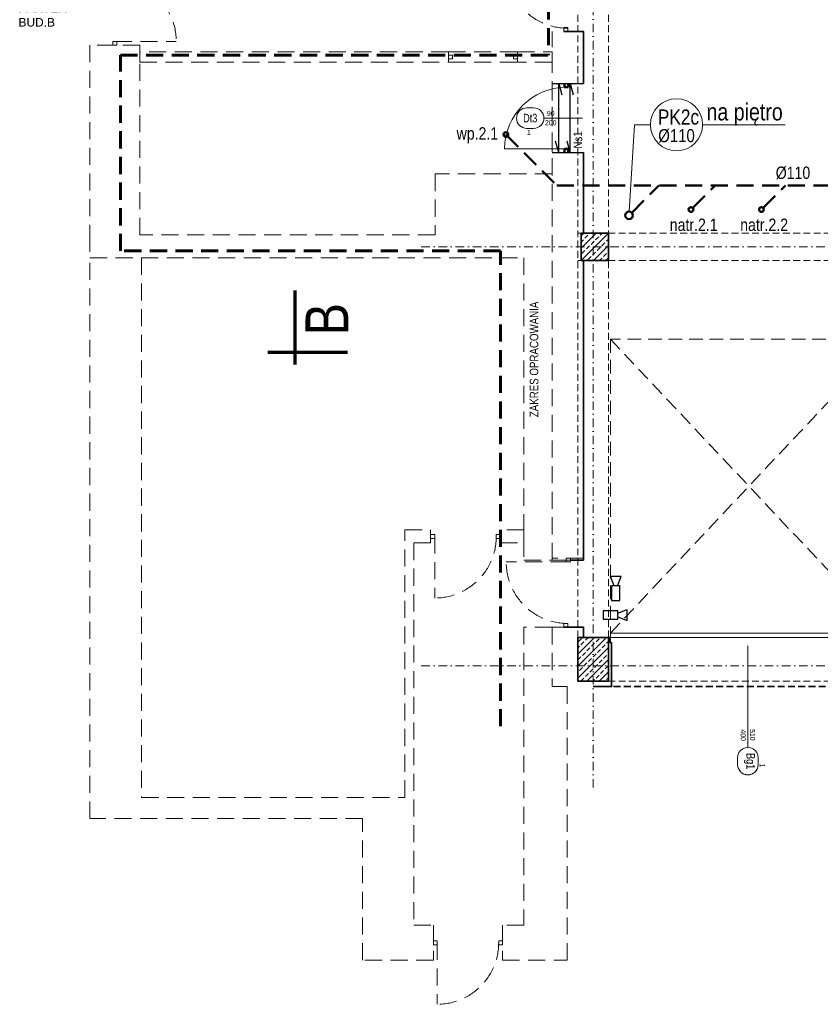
# Model space of a CAD drawing. Header units: millimetres. Extents: x -96593 to 66336, y -23969 to 7139.
# Tile 210 of 256: x -76720 to -75550, y -7161 to -5721. Entities that reach past the tile are written whole.
import ezdxf
from ezdxf.enums import TextEntityAlignment as Align

# ---------------------------------------------------------------- set-up
doc = ezdxf.new("R2010")
doc.units = ezdxf.units.MM
for name, pattern in [('DASHDOT', [1, 0.5, -0.25, 0, -0.25]), ('DASHED', [0.75, 0.5, -0.25]), ('DASHEDX2', [1.5, 1, -0.5])]:
    doc.linetypes.add(name, pattern=pattern)
for name, color, linetype, lineweight in [('!MARIUSZ', 220, 'Continuous', 35), ('BA_drz', 7, 'Continuous', 18), ('BA_KS_ist.', 34, 'Continuous', 50), ('BA_sym', 7, 'Continuous', 18), ('BA_txc', 1, 'Continuous', 18), ('BA_txs', 2, 'Continuous', 18), ('MM_KS_OPISY', 7, 'Continuous', 9), ('mm_punktwstawienia', 1, 'Continuous', 50), ('PG_BRAMY', 1, 'DASHEDX2', 18), ('PG_KONSTRUKCJA', 5, 'Continuous', 35), ('PG_OSIE', 1, 'DASHDOT', 18), ('PG_PODCIĄGI', 1, 'DASHED', 18), ('PG_PRZERYWANE_ŚREDNIE', 1, 'DASHEDX2', 18), ('PG_SZRAF', 1, 'Continuous', 18), ('PG_WIDOKOWE_CIENKIE', 1, 'Continuous', 18), ('PG_WYPOSAŻENIE', 1, 'Continuous', 18), ('PG_ŚCIANY_SŁUPY', 4, 'Continuous', 35), ('Wymiarowa zewnętrzna', 50, 'Continuous', 18)]:
    doc.layers.add(name, color=color, linetype=linetype, lineweight=lineweight)
doc.layers.add('BA_pom', color=6, linetype='Continuous', lineweight=18, plot=False)
doc.styles.add('BIKTS', font='bikromsw.shx', dxfattribs={"width": 0.85})
doc.styles.get("Standard").update_dxf_attribs({"font": 'arial.ttf'})

# ---------------------------------------------------------------- blocks, each defined once
blk = doc.blocks.new('symdrz')
blk.add_lwpolyline([(-10, -30, -1), (-10, 30), (10, 30, -1), (10, -30)], format="xyb", close=True)
at = {"style": 'BIKTS', "width": 0.8}
blk.add_attdef('SZERDRZ', text='', height=25, dxfattribs=at).set_placement((77.1, 8.8), align=Align.CENTER)
blk.add_attdef('SYMDRZ', text='', height=25, dxfattribs=at).set_placement((0, 0), align=Align.MIDDLE)
blk.add_attdef('WYSDRZ', text='', height=25, dxfattribs=at).set_placement((77.1, -9.5), align=Align.TOP_CENTER)
blk = doc.blocks.new('A$C243F7E6F')
at = {"layer": 'PG_SZRAF'}
h = blk.add_hatch(dxfattribs=at)
h.set_pattern_fill('ANSI33', color=256, scale=2)
h.set_pattern_definition([(45, (-6891.598, -2675.306), (-8.980256, 8.980256), []), (45, (-6882.618, -2675.306), (-8.980256, 8.980256), [6.35, -3.175])])
h.paths.add_polyline_path([(0, 0), (40, 0), (40, -40), (0, -40)])
at = {"layer": 'PG_KONSTRUKCJA'}
blk.add_lwpolyline([(0, 0), (40, 0), (40, -40), (0, -40), (0, 0)], dxfattribs=at)
blk = doc.blocks.new('brama')
at = {"layer": 'PG_BRAMY', "color": 253, "linetype": 'Continuous'}
for p, q in [((4191.2, 391.2), (4596.2, 391.2)), ((4191.2, 391.2), (4191.2, 385.2)), ((4596.2, 391.2), (4596.2, 385.2)), ((4191.2, 385.2), (4596.2, 385.2))]:
    blk.add_line(p, q, dxfattribs=at)
at = {"layer": 'PG_BRAMY', "color": 253, "ltscale": 20}
for p, q in [((4191.2, -44.8), (4596.2, 385.2)), ((4191.2, 385.2), (4596.2, -44.8))]:
    blk.add_line(p, q, dxfattribs=at)
blk.add_lwpolyline([(4191.2, 385.2), (4596.2, 385.2), (4596.2, -44.8), (4191.2, -44.8)], close=True, dxfattribs=at)
blk = doc.blocks.new('A$C558C0175')
at = {"layer": 'PG_SZRAF'}
h = blk.add_hatch(dxfattribs=at)
h.set_pattern_fill('ANSI33', color=256, scale=50)
h.set_pattern_definition([(45, (339.872, -19.246), (-8.83883, 8.83883), []), (45, (348.711, -19.246), (-8.83883, 8.83883), [6.25, -3.125])])
h.paths.add_polyline_path([(-45, 64), (0, 64), (0, 0), (-45, 0)])
at = {"layer": 'PG_KONSTRUKCJA'}
blk.add_lwpolyline([(-45, 64), (0, 64), (0, 0), (-45, 0)], close=True, dxfattribs=at)
blk = doc.blocks.new('A$C0fd6651b')
at = {"layer": 'PG_WYPOSAŻENIE', "color": 18, "lineweight": 30, "true_color": 0x000000}
for p, q in [((5.4, 13.5), (0, 0)), ((0, 0), (15.8, 0)), ((10.4, 13.5), (15.8, 0))]:
    blk.add_line(p, q, dxfattribs=at)
blk.add_lwpolyline([(1.8, 34.8), (1.8, 13.5), (14, 13.5), (14, 34.8)], close=True, dxfattribs=at)
blk = doc.blocks.new('A$C0f2c6892')
at = {"layer": 'PG_WIDOKOWE_CIENKIE', "color": 18, "lineweight": 30}
for p, rotation in [((81.6, -2322.1), 180), ((90.2, -2386.2), 90)]:
    blk.add_blockref('A$C0fd6651b', p, dxfattribs=dict(at, rotation=rotation))
blk = doc.blocks.new('dr1h901')
at = {"color": 0}
blk.add_line((-0.5, 0), (-0.5, 1), dxfattribs=at)
blk.add_line((0, 0.362), (0, -0.266))
blk.add_arc((-0.5, 0), 1, 0, 90, dxfattribs=at)
blk = doc.blocks.new('A$C2E197AD3')
at = {"layer": '!MARIUSZ', "color": 252, "linetype": 'DASHED', "lineweight": 0, "ltscale": 50}
for p, q in [((904.6, 1428), (910.6, 1428)), ((904.6, 1422.5), (904.6, 1428)), ((910.6, 1428), (910.6, 1422.5)), ((910.6, 1422.5), (904.6, 1422.5)), ((245.1, 1407.8), (251.1, 1407.8)), ((245.1, 1402.3), (245.1, 1407.8)), ((251.1, 1402.3), (245.1, 1402.3)), ((251.1, 1407.8), (251.1, 1402.3)), ((735.8, 1392.5), (836.8, 1392.5)), ((735.8, 1387.7), (741.8, 1387.7)), ((735.8, 1382.2), (735.8, 1387.7)), ((741.8, 1382.2), (735.8, 1382.2)), ((741.8, 1387.7), (741.8, 1382.2)), ((830.8, 1387.7), (836.8, 1387.7)), ((830.8, 1382.2), (830.8, 1387.7)), ((836.8, 1382.2), (830.8, 1382.2)), ((836.8, 1387.7), (836.8, 1382.2)), ((735.8, 1377.5), (836.8, 1377.5)), ((887.3, 1346.2), (887.3, 1245.2)), ((211.8, 271.7), (211.8, 1091.5)), ((287.3, 1091.5), (287.3, 302.5)), ((672.3, 302.5), (672.3, 693.5)), ((672.3, 693.5), (709.8, 693.5)), ((709.8, 693.5), (709.8, 674.5)), ((846.3, 693.5), (811.8, 693.5)), ((811.8, 693.5), (811.8, 674.5)), ((846.3, 674.5), (846.3, 693.5)), ((709.8, 686.7), (715.8, 686.7)), ((709.8, 681.2), (709.8, 686.7)), ((715.8, 681.2), (709.8, 681.2)), ((715.8, 686.7), (715.8, 681.2)), ((805.8, 686.7), (811.8, 686.7)), ((805.8, 681.2), (805.8, 686.7)), ((811.8, 681.2), (805.8, 681.2)), ((811.8, 686.7), (811.8, 681.2)), ((709.8, 674.5), (685.3, 674.5)), ((685.3, 674.5), (685.3, 115.5)), ((811.8, 674.5), (846.3, 674.5)), ((908.1, 652.2), (914.1, 652.2)), ((908.1, 646.7), (908.1, 652.2)), ((914.1, 652.2), (914.1, 646.7)), ((914.1, 646.7), (908.1, 646.7)), ((887.3, 551.2), (887.3, 464.5)), ((904.6, 551.2), (887.3, 551.2)), ((904.6, 556.7), (910.6, 556.7)), ((904.6, 551.2), (904.6, 556.7)), ((910.6, 551.2), (904.6, 551.2)), ((910.6, 556.7), (910.6, 551.2)), ((909.4, 464.5), (887.3, 464.5)), ((287.3, 302.5), (672.3, 302.5)), ((610.3, 271.7), (211.8, 271.7)), ((610.3, 64.5), (610.3, 271.7)), ((685.3, 115.5), (713.8, 115.5)), ((713.8, 115.5), (713.8, 64.5)), ((713.8, 93), (713.8, 87)), ((719.3, 93), (713.8, 93)), ((713.8, 87), (719.3, 87)), ((719.3, 87), (719.3, 93)), ((809.3, 93), (809.3, 87)), ((814.8, 93), (809.3, 93)), ((809.3, 87), (814.8, 87)), ((814.8, 87), (814.8, 93)), ((713.8, 64.5), (610.3, 64.5))]:
    blk.add_line(p, q, dxfattribs=at)
at = {"layer": '!MARIUSZ', "color": 252, "linetype": 'DASHED', "lineweight": 0, "ltscale": 50, "extrusion": (0, 0, -1)}
for p, q in [((248.1, 1407.8), (338.1, 1407.8)), ((715.8, 684), (715.8, 594)), ((910.3, 646.7), (820.3, 646.7)), ((719.3, 90), (719.3, 0))]:
    blk.add_line(p, q, dxfattribs=at)
at = {"layer": '!MARIUSZ', "color": 252, "linetype": 'DASHED', "lineweight": 0, "ltscale": 50}
for points in [[(887.3, 649.5), (887.3, 1422.5)], [(887.3, 1214), (716.3, 1214), (716.3, 1125), (284.8, 1125), (284.8, 1402.3), (211.8, 1402.3), (211.8, 1125), (211.8, 1091.5), (846.3, 1091.5), (846.3, 649.5), (933.3, 649.5)], [(908.1, 649.5), (933.3, 649.5), (933.3, 652.2), (887.3, 652.2), (887.3, 649.5)], [(887.3, 551.2), (846.3, 551.2), (846.3, 115.5), (814.8, 115.5), (814.8, 64.5), (909.4, 64.5), (909.4, 464.5)]]:
    blk.add_lwpolyline(points, dxfattribs=at)
for points in [[(735.8, 1392.5), (284.8, 1392.5), (284.8, 1377.5), (735.8, 1377.5)], [(836.8, 1392.5), (887.3, 1392.5), (887.3, 1377.5), (836.8, 1377.5)]]:
    blk.add_lwpolyline(points, close=True, dxfattribs=at)
at = {"layer": '!MARIUSZ', "color": 252, "linetype": 'DASHED', "lineweight": 0, "ltscale": 50, "extrusion": (0, 0, -1)}
for centre in [(-715.8, 684), (-719.3, 90)]:
    blk.add_arc(centre, 90, 180, 270, dxfattribs=at)
for centre, start_param, end_param in [((910.3, 1517), 3.926991, 5.497787), ((248.1, 1407.8), 0.785398, 2.356194), ((910.3, 646.7), 3.926991, 5.497787)]:
    blk.add_ellipse(centre, major_axis=(-63.6, 63.6), ratio=1, start_param=start_param, end_param=end_param, dxfattribs=at)
at = {"color": 252}
for p, q in [((905.3, 1340.7), (905.3, 1346.2)), ((910.8, 1340.7), (905.3, 1340.7)), ((910.8, 1346.2), (910.8, 1340.7)), ((905.3, 1245.2), (905.3, 1250.7)), ((905.3, 1250.7), (910.8, 1250.7)), ((910.8, 1250.7), (910.8, 1245.2))]:
    blk.add_line(p, q, dxfattribs=at)
at = {"layer": 'BA_sym', "color": 252}
for p, q in [((1173.6, 396.7), (1173.6, 524.1)), ((1173.6, 476.5), (1173.6, 378)), ((1173.6, 476.5), (1173.6, 375.5))]:
    blk.add_line(p, q, dxfattribs=at)
at = {"layer": 'PG_OSIE', "color": 252, "ltscale": 25}
for points in [[(947.3, 3165.6), (947.3, 314.7)], [(696.2, 1107.5), (2976.4, 1107.5)], [(696.2, 495), (2976.4, 495)]]:
    blk.add_lwpolyline(points, dxfattribs=at)
at = {"layer": 'PG_PODCIĄGI', "color": 252, "ltscale": 20}
for points in [[(924.8, 2946.5), (924.8, 472.5)], [(969.8, 2946.5), (969.8, 472.5)], [(924.8, 1127.5), (2778.8, 1127.5)], [(924.8, 1087.5), (2778.8, 1087.5)], [(924.8, 536.5), (2778.8, 536.5)], [(924.8, 472.5), (2778.8, 472.5)]]:
    blk.add_lwpolyline(points, dxfattribs=at)
at = {"layer": 'PG_PRZERYWANE_ŚREDNIE', "color": 252, "lineweight": 60, "ltscale": 25}
for points in [[(869, 2987.8), (869, 1989.8), (882.2, 1989.8), (882.2, 1387.6)], [(812, 406.4), (812, 1101.4), (256.3, 1101.4), (256.3, 1387.6), (882.2, 1387.6)]]:
    blk.add_lwpolyline(points, dxfattribs=at)
at = {"layer": 'PG_WIDOKOWE_CIENKIE', "color": 252, "lineweight": 70}
for p, q in [((511.9, 935.4), (511.9, 1043.4)), ((588.4, 952.9), (471.9, 952.9))]:
    blk.add_line(p, q, dxfattribs=at)
at = {"layer": 'PG_ŚCIANY_SŁUPY', "color": 252}
blk.add_line((933.3, 649.5), (914.1, 649.5), dxfattribs=at)
for points in [[(904.6, 1422.5), (933.3, 1422.5), (933.3, 1346.2)], [(933.3, 1245.2), (933.3, 1127.5), (969.8, 1127.5), (969.8, 1087.5), (933.3, 1087.5), (933.3, 649.5)], [(947.3, 464.5), (974.3, 464.5), (974.3, 528.5), (972.3, 528.5), (972.3, 536.5), (933.3, 536.5), (933.3, 551.2), (904.6, 551.2)]]:
    blk.add_lwpolyline(points, dxfattribs=at)
at = {"layer": 'PG_ŚCIANY_SŁUPY', "color": 252, "linetype": 'DASHED', "ltscale": 20}
blk.add_lwpolyline([(2727.3, 464.5), (974.3, 464.5)], dxfattribs=at)
at = {"layer": 'Wymiarowa zewnętrzna', "color": 252, "lineweight": 30}
for p, q in [((887.3, 1346.2), (933.3, 1346.2)), ((897.1, 1245.2), (897.1, 1346.2)), ((897.1, 1346.2), (901.7, 1329.5)), ((913.8, 1245.2), (913.8, 1346.2)), ((913.8, 1346.2), (918.4, 1329.5)), ((897.1, 1245.2), (892.5, 1262)), ((913.8, 1245.2), (909.2, 1262)), ((887.3, 1245.2), (933.3, 1245.2))]:
    blk.add_line(p, q, dxfattribs=at)
at = {"layer": 'BA_drz', "color": 252, "xscale": 90, "yscale": 90, "zscale": -90, "rotation": 89.99999999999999}
blk.add_blockref('dr1h901', (908, 1295.7), dxfattribs=at)
at = {"layer": 'BA_sym', "color": 252}
ref = blk.add_blockref('symdrz', (855.4, 1295.7), dxfattribs=dict(at, xscale=-0.5000000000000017, yscale=0.5000000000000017, zscale=0.5000000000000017, rotation=359.9999952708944))
ref.add_attrib('Symdrz', 'Dt3', dxfattribs={"height": 12.5, "rotation": 360, "style": 'BIKTS', "width": 0.8}).set_placement((855.4, 1295.7), align=Align.MIDDLE_CENTER)
ref.add_attrib('Szerdrz', '90', dxfattribs={"layer": 'BA_txc', "height": 7.5, "rotation": 360, "style": 'BIKTS', "width": 0.8}).set_placement((885.4, 1302.5), align=Align.MIDDLE_CENTER)
ref.add_attrib('Wysdrz', '200', dxfattribs={"layer": 'BA_txc', "height": 7.5, "rotation": 360, "style": 'BIKTS', "width": 0.8}).set_placement((885.4, 1289), align=Align.MIDDLE_CENTER)
ref.add_attrib('Sztuk', '1', (850.6, 1271), dxfattribs={"layer": 'BA_pom', "height": 7.5, "rotation": 360, "style": 'BIKTS', "width": 0.8})
ref = blk.add_blockref('symdrz', (1173.6, 355.5), dxfattribs=dict(at, xscale=-0.5000000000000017, yscale=0.5000000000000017, zscale=0.5000000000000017, rotation=89.99999527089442))
ref.add_attrib('Symdrz', 'Bg1', dxfattribs={"height": 12.5, "rotation": 270, "style": 'BIKTS', "width": 0.8}).set_placement((1177.8, 355.5), align=Align.MIDDLE_CENTER)
ref.add_attrib('Szerdrz', '400', dxfattribs={"layer": 'BA_txc', "color": 7, "height": 7.5, "rotation": 270, "style": 'BIKTS', "width": 0.8}).set_placement((1166.8, 393.4), align=Align.MIDDLE_CENTER)
ref.add_attrib('Wysdrz', '510', dxfattribs={"layer": 'BA_txc', "color": 7, "height": 7.5, "rotation": 270, "style": 'BIKTS', "width": 0.8}).set_placement((1180.3, 394), align=Align.MIDDLE_CENTER)
ref.add_attrib('Sztuk', '1', (1190.8, 352), dxfattribs={"layer": 'BA_pom', "height": 7.5, "rotation": 270, "style": 'BIKTS', "width": 0.8})
at = {"layer": 'PG_KONSTRUKCJA', "color": 252}
for name, p in [('A$C243F7E6F', (929.8, 1127.5)), ('A$C558C0175', (969.8, 472.5))]:
    blk.add_blockref(name, p, dxfattribs=at)
at = {"layer": 'PG_KONSTRUKCJA', "color": 252, "xscale": -1, "rotation": 180}
blk.add_blockref('brama', (-3218.6, 927.7), dxfattribs=at)
at = {"layer": 'PG_WIDOKOWE_CIENKIE', "color": 252, "lineweight": 30}
blk.add_blockref('A$C0f2c6892', (906.8, 2947.5), dxfattribs=at)
at = {"layer": 'BA_txs', "color": 252, "style": 'BIKTS', "width": 0.85}
for s, height, p in [('Ns1', 12.5, (931.3, 1251.1)), ('B', 62.5, (589.4, 977.9))]:
    blk.add_text(s, height=height, rotation=90, dxfattribs=at).set_placement(p)
at = {"layer": 'BA_txs', "color": 252, "insert": (107.4, 1483.8), "char_height": 12.5, "attachment_point": 1}
blk.add_mtext_dynamic_manual_height_columns('PRZEJŚCIE\\PPARTER\\PBUD.B', width=398.159, gutter_width=12.5, heights=[0], dxfattribs=at)

msp = doc.modelspace()

# ---------------------------------------------------------------- linework, layer by layer
at = {"layer": 'BA_KS_ist.', "linetype": 'DASHED', "ltscale": 50}
for p, q in [((-76009.1, -5889.1), (-75934.7, -5963.5)), ((-75934.7, -5963.5), (-75411.7, -5963.5)), ((-75825.2, -6003.4), (-75785.4, -5963.5)), ((-75736.1, -5996.3), (-75703.4, -5963.5)), ((-75633.1, -5996.3), (-75600.4, -5963.5))]:
    msp.add_line(p, q, dxfattribs=at)
at = {"layer": 'BA_KS_ist.', "linetype": 'Continuous', "ltscale": 25}
for centre, radius in [((-76009.1, -5889.1), 3.5), ((-75829.1, -6007.2), 5.5), ((-75738.6, -5998.7), 3.5), ((-75635.6, -5998.7), 3.5)]:
    msp.add_circle(centre, radius, dxfattribs=at)
at = {"layer": 'BA_sym', "color": 252}
for p, q in [((-75655.4, -6764.1), (-75655.4, -6636.6)), ((-75655.4, -6684.2), (-75655.4, -6782.7)), ((-75655.4, -6684.2), (-75655.4, -6785.3))]:
    msp.add_line(p, q, dxfattribs=at)
at = {"layer": 'MM_KS_OPISY'}
for p, q in [((-75821.2, -5874.7), (-75829.1, -6001.7)), ((-75797.8, -5874.7), (-75821.2, -5874.7)), ((-75721.6, -5874.7), (-75600.9, -5874.7))]:
    msp.add_line(p, q, dxfattribs=at)
msp.add_circle((-75759.7, -5874.7), 38.1, dxfattribs=at)

# ---------------------------------------------------------------- block references
at = {"layer": 'BA_sym', "color": 252}
ref = msp.add_blockref('symdrz', (-75655.4, -6805.3), dxfattribs=dict(at, xscale=-0.5000000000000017, yscale=0.5000000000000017, zscale=0.5000000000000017, rotation=89.99999527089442))
ref.add_attrib('Symdrz', 'Bg1', dxfattribs={"height": 12.5, "rotation": 270, "style": 'BIKTS', "width": 0.8}).set_placement((-75651.2, -6805.3), align=Align.MIDDLE_CENTER)
ref.add_attrib('Szerdrz', '400', dxfattribs={"layer": 'BA_txc', "color": 7, "height": 7.5, "rotation": 270, "style": 'BIKTS', "width": 0.8}).set_placement((-75662.1, -6767.3), align=Align.MIDDLE_CENTER)
ref.add_attrib('Wysdrz', '510', dxfattribs={"layer": 'BA_txc', "color": 7, "height": 7.5, "rotation": 270, "style": 'BIKTS', "width": 0.8}).set_placement((-75648.6, -6766.8), align=Align.MIDDLE_CENTER)
ref.add_attrib('Sztuk', '1', (-75638.1, -6808.7), dxfattribs={"layer": 'BA_pom', "height": 7.5, "rotation": 270, "style": 'BIKTS', "width": 0.8})
at = {"layer": 'mm_punktwstawienia', "lineweight": 60}
msp.add_blockref('A$C2E197AD3', (-76829, -7160.7), dxfattribs=at)

# ---------------------------------------------------------------- texts
at = {"layer": 'BA_txs', "color": 252, "style": 'BIKTS', "width": 0.85}
for s, height, p in [('B', 62.5, (-76239.5, -6182.8)), ('ZAKRES OPRACOWANIA', 12.5, (-75961.7, -6302.3))]:
    msp.add_text(s, height=height, rotation=90, dxfattribs=at).set_placement(p)
at = {"layer": 'BA_txs', "color": 252, "insert": (-76721.6, -5677), "char_height": 12.5, "attachment_point": 1}
msp.add_mtext_dynamic_manual_height_columns('PRZEJŚCIE\\PPARTER\\PBUD.B', width=398.159, gutter_width=12.5, heights=[0], dxfattribs=at)
at = {"layer": 'MM_KS_OPISY', "attachment_point": 1}
for s, width, insert, char_height in [('{\\fArial Narrow|b0|i0|c238|p34;na piętro}', 200.986, (-75715.9, -5843.4), 25), ('{\\fArial Narrow|b0|i0|c238|p34;PK2c}', 25.4, (-75787, -5852.4), 22), ('{\\fArial Narrow|b0|i0|c238|p34;wp.2.1}', 200.986, (-76081.2, -5878.4), 18), ('{\\fArial Narrow|b0|i0|c238|p34;%%C110}', 0.503, (-75786.4, -5881.1), 19.05), ('{\\fArial Narrow|b0|i0|c238|p34;%%C110}', 200.986, (-75614.7, -5935.9), 18), ('{\\fArial Narrow|b0|i0|c238|p34;natr.2.1}', 200.986, (-75769.6, -6012), 18), ('{\\fArial Narrow|b0|i0|c238|p34;natr.2.2}', 200.986, (-75666.6, -6012), 18)]:
    msp.add_mtext_dynamic_manual_height_columns(s, width=width, gutter_width=1, heights=[0], dxfattribs=dict(at, insert=insert, char_height=char_height))

doc.saveas('drawing.dxf')
